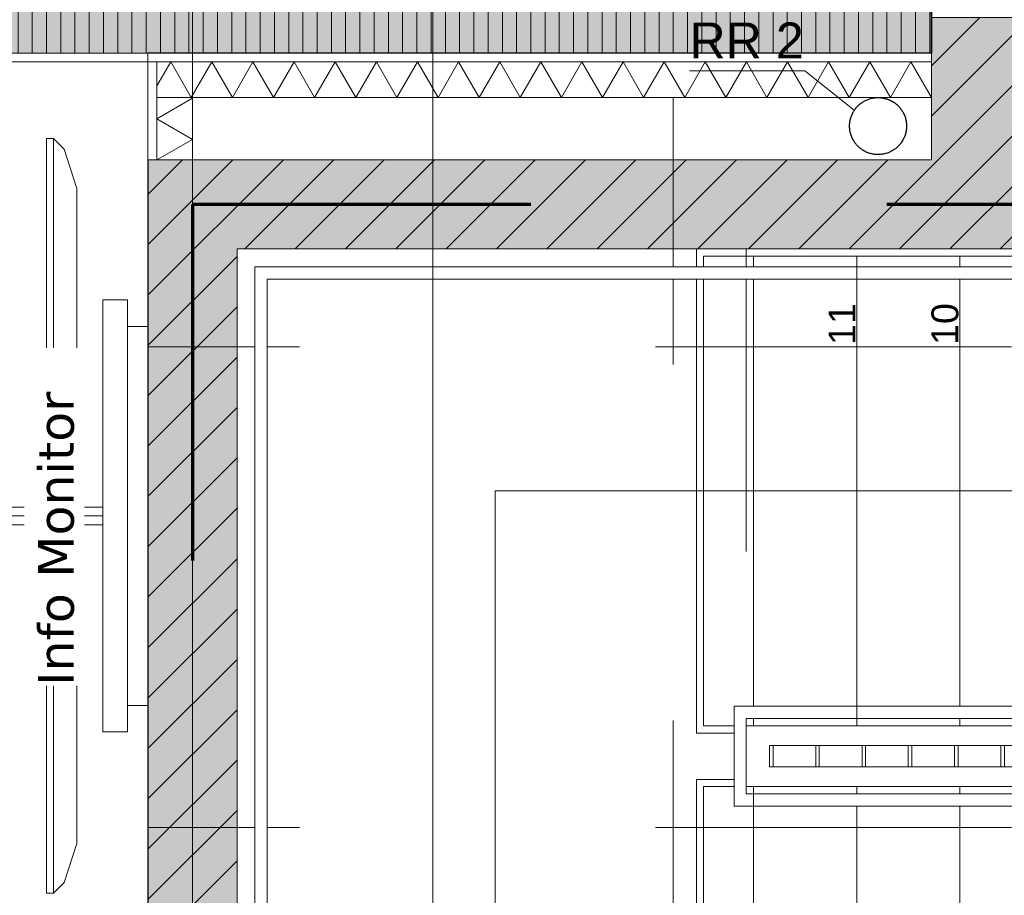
# Model space of a CAD drawing. Header units: metres. Extents: x -49 to 152, y -127 to 99.
# Tile 43 of 177: x -23.44 to -20.67, y -20.44 to -17.98. Entities that reach past the tile are written whole.
import ezdxf

# ---------------------------------------------------------------- set-up
doc = ezdxf.new("R2010")
doc.units = ezdxf.units.M
for name, pattern in [('Achsen 01', [5.291531, 3.175, -1.058062, 0.352704, -0.705764]), ('gestrichelt - 01', [2, 1, -1]), ('Raster 01', [2, 1, -1])]:
    doc.linetypes.add(name, pattern=pattern)
for name, color, linetype, lineweight, true_color in [('013_Beton und Stahlbetonarbeiten-000 Sichtbeton-341 tragende In', 5, 'Continuous', 5, 0x0000ff), ('013_Beton und Stahlbetonarbeiten-350 Stahlbeton Treppe Ansicht', 7, 'Continuous', 9, 0xa6a6a6), ('031_Metallbauarbeiten-350 Lamellendecke DS', 7, 'Continuous', 35, 0x666666), ('039_Trockenbauarbeiten-340 Dämmung', 7, 'Continuous', 9, 0xc0c0c0), ('045_Sanitär Betriebseinrichtung-allg.', 9, 'Continuous', 13, 0x808080), ('ACTES-Bewegungsfläche', 7, 'gestrichelt - 01', 9, 0xd9d9d9), ('ACTES-Einrichtung Aufsicht.', 7, 'Continuous', 9, 0xa6a6a6), ('AV1-Achsen', 1, 'Achsen 01', 18, 0xff0000), ('AV1-Raster', 7, 'Raster 01', 9, 0xa6a6a6)]:
    doc.layers.add(name, color=color, linetype=linetype, lineweight=lineweight, true_color=true_color)
for name, color, linetype, lineweight in [('013_Beton und Stahlbetonarbeiten-340 Innenwände', 7, 'Continuous', 18), ('031_Metallbauarbeiten-340 Treppen Geländer', 7, 'Continuous', 9), ('039_Trockenbauarbeiten-340 Gipskarton', 7, 'Continuous', 9), ('_1.35m (3D)', 7, 'Continuous', 9), ('_GRU (2D)', 7, 'Continuous', 9), ('_OG 3 (2D)', 7, 'Continuous', 9), ('_OG 3 - DS (2D)', 7, 'Continuous', 9), ('AV1-Brandschutzkonzept-Brandschutzkonzept', 7, 'Continuous', 5), ('AV1-Schnitt Achsen', 7, 'Achsen 01', 18), ('Keine', 7, 'Continuous', 9)]:
    doc.layers.add(name, color=color, linetype=linetype, lineweight=lineweight)
doc.styles.add('Arial', font='arial.ttf')
doc.styles.add('Verdana', font='verdana.ttf')

# ---------------------------------------------------------------- blocks, each defined once
blk = doc.blocks.new('Group-4')
at = {"layer": 'AV1-Raster'}
for p, q in [((-22.95, -22.95), (-22.95, 1.35)), ((-21.6, -22.95), (-21.6, 1.35)), ((1.35, -18.9), (-40.5, -18.9)), ((1.35, -20.25), (-40.5, -20.25))]:
    blk.add_line(p, q, dxfattribs=at)
blk = doc.blocks.new('1.35m (3D)')
at = {"layer": 'AV1-Raster', "color": 7}
blk.add_blockref('Group-4', (0, 0), dxfattribs=at)
blk = doc.blocks.new('OG 3 - DS (2D)')
at = {"layer": '031_Metallbauarbeiten-350 Lamellendecke DS', "linetype": 'Continuous', "lineweight": 0, "transparency": 33554508}
blk.add_hatch(color=254, dxfattribs=at).paths.add_polyline_path([(-23.075, -21.385), (-23.075, -18.075), (-20.875, -18.075), (-20.875, -16.375), (-30.975, -16.375), (-30.975, -21.385)])
at = {"layer": '031_Metallbauarbeiten-350 Lamellendecke DS', "linetype": 'Continuous', "lineweight": 9, "transparency": 33554508}
h = blk.add_hatch(dxfattribs=at)
h.set_pattern_fill('Lamellendecke', color=252, style=0, pattern_type=2)
h.set_pattern_definition([(90, (0, 0), (0.04, 0), [])])
h.paths.add_polyline_path([(-23.075, -21.385), (-23.075, -18.075), (-20.875, -18.075), (-20.875, -16.375), (-30.975, -16.375), (-30.975, -21.385)])
at = {"layer": '031_Metallbauarbeiten-350 Lamellendecke DS', "flags": 128}
blk.add_lwpolyline([(-23.075, -21.385), (-23.075, -18.075), (-20.875, -18.075), (-20.875, -16.375), (-30.975, -16.375), (-30.975, -21.385)], close=True, dxfattribs=at)
blk = doc.blocks.new('Group-77')
at = {"layer": '013_Beton und Stahlbetonarbeiten-350 Stahlbeton Treppe Ansicht', "linetype": 'Raster 01'}
blk.add_line((-21.395, -21.475), (-21.395, -18.625), dxfattribs=at)
at = {"layer": '013_Beton und Stahlbetonarbeiten-350 Stahlbeton Treppe Ansicht', "linetype": 'Continuous'}
for p, q in [((-19.635, -18.645), (-21.515, -18.645)), ((-21.085, -18.645), (-21.085, -19.965)), ((-20.795, -18.645), (-20.795, -19.965)), ((-21.085, -20.135), (-21.085, -21.455)), ((-20.795, -20.135), (-20.795, -21.455))]:
    blk.add_line(p, q, dxfattribs=at)
at = {"layer": '013_Beton und Stahlbetonarbeiten-350 Stahlbeton Treppe Ansicht', "color": 252, "linetype": 'Continuous', "true_color": 0x888888}
for p, q in [((-21.515, -19.965), (-21.515, -18.645)), ((-21.375, -19.965), (-21.375, -18.645)), ((-21.515, -19.965), (-19.055, -19.965)), ((-21.515, -20.135), (-17.755, -20.135)), ((-21.515, -21.455), (-21.515, -20.135)), ((-21.375, -21.455), (-21.375, -20.135))]:
    blk.add_line(p, q, dxfattribs=at)
at = {"layer": '013_Beton und Stahlbetonarbeiten-350 Stahlbeton Treppe Ansicht', "linetype": 'Continuous', "flags": 128}
blk.add_lwpolyline([(-21.535, -18.625), (-21.535, -19.985), (-21.395, -19.985), (-21.395, -20.115), (-21.535, -20.115), (-21.535, -21.475)], dxfattribs=at)
at = {"layer": '013_Beton und Stahlbetonarbeiten-350 Stahlbeton Treppe Ansicht', "color": 8, "linetype": 'Continuous', "lineweight": 18, "transparency": 33554687, "flags": 128}
blk.add_lwpolyline([(-18.185, -20.795), (-22.1, -20.795), (-22.1, -19.305), (-18.185, -19.305)], dxfattribs=at)
at = {"layer": '013_Beton und Stahlbetonarbeiten-350 Stahlbeton Treppe Ansicht', "char_height": 0.07565, "attachment_point": 7, "rotation": 90, "line_spacing_factor": 0.971931, "style": 'Arial'}
for s, insert in [('11', (-21.0885, -18.8948, -3.29)), ('10', (-20.7985, -18.8948, -3.29))]:
    blk.add_mtext(s, dxfattribs=dict(at, insert=insert))
blk = doc.blocks.new('Group-78')
at = {"color": 255, "linetype": 'Continuous', "lineweight": 9, "transparency": 33554687}
for points in [[(-21.085, -19.9094), (-17.895, -19.9094), (-17.895, -19.9444), (-21.085, -19.9444)], [(-21.375, -20.1556), (-18.185, -20.1556), (-18.185, -20.1906), (-21.375, -20.1906)]]:
    blk.add_wipeout(points, dxfattribs=at).dxf.layer = '031_Metallbauarbeiten-340 Treppen Geländer'
at = {"layer": '031_Metallbauarbeiten-340 Treppen Geländer', "color": 253, "linetype": 'Continuous', "lineweight": 9, "flags": 128}
for points in [[(-21.085, -19.9094), (-17.895, -19.9094), (-17.895, -19.9444), (-21.085, -19.9444)], [(-21.375, -20.1556), (-18.185, -20.1556), (-18.185, -20.1906), (-21.375, -20.1906)]]:
    blk.add_lwpolyline(points, close=True, dxfattribs=at)
at = {"color": 255, "linetype": 'Continuous', "lineweight": 9, "transparency": 33554687}
blk.add_wipeout([(-21.4287, -19.9094), (-21.085, -19.9094), (-21.085, -19.9444), (-21.395, -19.9444), (-21.395, -20.1556), (-21.375, -20.1556), (-21.375, -20.1906), (-21.4287, -20.1906)], dxfattribs=at).dxf.layer = '031_Metallbauarbeiten-340 Treppen Geländer'
at = {"layer": '031_Metallbauarbeiten-340 Treppen Geländer', "color": 253, "linetype": 'Continuous', "lineweight": 9, "flags": 128}
blk.add_lwpolyline([(-21.4287, -19.9094), (-21.085, -19.9094), (-21.085, -19.9444), (-21.395, -19.9444), (-21.395, -20.1556), (-21.375, -20.1556), (-21.375, -20.1906), (-21.4287, -20.1906)], close=True, dxfattribs=at)
blk = doc.blocks.new('Group-79')
at = {"color": 255, "linetype": 'Continuous', "lineweight": 9}
blk.add_wipeout([(-21.085, -18.675), (-17.895, -18.675), (-17.895, -18.71), (-21.085, -18.71)], dxfattribs=at).dxf.layer = '031_Metallbauarbeiten-340 Treppen Geländer'
at = {"layer": '031_Metallbauarbeiten-340 Treppen Geländer', "color": 253, "linetype": 'Continuous', "lineweight": 9, "flags": 128}
blk.add_lwpolyline([(-21.085, -18.675), (-17.895, -18.675), (-17.895, -18.71), (-21.085, -18.71)], close=True, dxfattribs=at)
at = {"color": 255, "linetype": 'Continuous', "lineweight": 9}
blk.add_wipeout([(-22.74, -21.39), (-21.375, -21.39), (-21.375, -21.425), (-22.775, -21.425), (-22.775, -18.675), (-21.085, -18.675), (-21.085, -18.71), (-22.74, -18.71)], dxfattribs=at).dxf.layer = '031_Metallbauarbeiten-340 Treppen Geländer'
at = {"layer": '031_Metallbauarbeiten-340 Treppen Geländer', "color": 253, "linetype": 'Continuous', "lineweight": 9, "flags": 128}
blk.add_lwpolyline([(-22.74, -21.39), (-21.375, -21.39), (-21.375, -21.425), (-22.775, -21.425), (-22.775, -18.675), (-21.085, -18.675), (-21.085, -18.71), (-22.74, -18.71)], close=True, dxfattribs=at)
blk = doc.blocks.new('Group-87')
at = {"color": 255, "linetype": 'Continuous', "lineweight": 5}
blk.add_wipeout([(-18.1, 21.05), (-18.1, 21.225), (-18.2, 21.225), (-18.2, 21.05)], dxfattribs=at).dxf.layer = '039_Trockenbauarbeiten-340 Dämmung'
blk = doc.blocks.new('Group-88')
at = {"layer": '039_Trockenbauarbeiten-340 Dämmung', "transparency": 33554687, "flags": 128}
blk.add_lwpolyline([(-18.2, 21.05), (-18.1, 21.1077), (-18.2, 21.1655), (-18.1, 21.2232), (-18.1031, 21.225)], dxfattribs=at)
blk = doc.blocks.new('Group-89')
at = {"layer": '039_Trockenbauarbeiten-340 Dämmung'}
blk.add_blockref('Group-87', (0, 0), dxfattribs=at)
at = {"layer": '039_Trockenbauarbeiten-340 Dämmung', "transparency": 33554687}
blk.add_blockref('Group-88', (0, 0), dxfattribs=at)
blk = doc.blocks.new('Parametric Object-3')
at = {"layer": '039_Trockenbauarbeiten-340 Dämmung', "color": 7, "transparency": 33554687}
blk.add_blockref('Group-89', (0, 0), dxfattribs=at)
at = {"layer": '039_Trockenbauarbeiten-340 Dämmung', "color": 0, "flags": 1}
for tag in ['IFC_UUID', 'instanceID', 'prm0_name', 'prm0_type', 'prm0_value', 'prm1_name', 'prm1_type', 'prm1_value', 'prm2_name', 'prm2_type', 'prm2_value', 'prm3_name', 'prm3_type', 'prm3_value', 'prm4_name', 'prm4_type', 'prm4_value', 'prm5_name', 'prm5_type', 'prm5_value', 'prm6_name', 'prm6_type', 'prm6_value']:
    blk.add_attdef(tag, (-23.05, -18.375), '', height=0.00018, dxfattribs=at)
blk = doc.blocks.new('Group-90')
at = {"color": 255, "linetype": 'Continuous', "lineweight": 5}
blk.add_wipeout([(-18.1, 19.025), (-18.1, 21.2), (-18.2, 21.2), (-18.2, 19.025)], dxfattribs=at).dxf.layer = '039_Trockenbauarbeiten-340 Dämmung'
blk = doc.blocks.new('Group-91')
at = {"layer": '039_Trockenbauarbeiten-340 Dämmung', "transparency": 33554687, "flags": 128}
blk.add_lwpolyline([(-18.2, 19.025), (-18.1, 19.0827), (-18.2, 19.1405), (-18.1, 19.1982), (-18.2, 19.2559), (-18.1, 19.3137), (-18.2, 19.3714), (-18.1, 19.4291), (-18.2, 19.4869), (-18.1, 19.5446), (-18.2, 19.6024), (-18.1, 19.6601), (-18.2, 19.7178), (-18.1, 19.7756), (-18.2, 19.8333), (-18.1, 19.891), (-18.2, 19.9488), (-18.1, 20.0065), (-18.2, 20.0642), (-18.1, 20.122), (-18.2, 20.1797), (-18.1, 20.2374), (-18.2, 20.2952), (-18.1, 20.3529), (-18.2, 20.4106), (-18.1, 20.4684), (-18.2, 20.5261), (-18.1, 20.5838), (-18.2, 20.6416), (-18.1, 20.6993), (-18.2, 20.7571), (-18.1, 20.8148), (-18.2, 20.8725), (-18.1, 20.9303), (-18.2, 20.988), (-18.1, 21.0457), (-18.2, 21.1035), (-18.1, 21.1612), (-18.1672, 21.2)], dxfattribs=at)
blk = doc.blocks.new('Group-92')
at = {"layer": '039_Trockenbauarbeiten-340 Dämmung'}
blk.add_blockref('Group-90', (0, 0), dxfattribs=at)
at = {"layer": '039_Trockenbauarbeiten-340 Dämmung', "transparency": 33554687}
blk.add_blockref('Group-91', (0, 0), dxfattribs=at)
blk = doc.blocks.new('Parametric Object-4')
at = {"layer": '039_Trockenbauarbeiten-340 Dämmung', "color": 7, "transparency": 33554687}
blk.add_blockref('Group-92', (0, 0), dxfattribs=at)
at = {"layer": '039_Trockenbauarbeiten-340 Dämmung', "color": 0, "flags": 1}
for tag in ['IFC_UUID', 'instanceID', 'prm0_name', 'prm0_type', 'prm0_value', 'prm1_name', 'prm1_type', 'prm1_value', 'prm2_name', 'prm2_type', 'prm2_value', 'prm3_name', 'prm3_type', 'prm3_value', 'prm4_name', 'prm4_type', 'prm4_value', 'prm5_name', 'prm5_type', 'prm5_value', 'prm6_name', 'prm6_type', 'prm6_value']:
    blk.add_attdef(tag, (-23.05, -18.2), '', height=0.00018, dxfattribs=at)
blk = doc.blocks.new('Group-164')
at = {"color": 255, "transparency": 33554559}
blk.add_wipeout([(-24.5104, -18.725), (-24.5098, -18.6964), (-24.5081, -18.6688), (-24.5054, -18.6423), (-24.5015, -18.6167), (-24.4965, -18.5923), (-24.4905, -18.5688), (-24.4833, -18.5464), (-24.475, -18.525)], dxfattribs=at).dxf.layer = 'ACTES-Einrichtung Aufsicht.'
at = {"layer": 'ACTES-Einrichtung Aufsicht.', "color": 253}
blk.add_open_spline([(-24.5104, -18.725), (-24.5104, -18.6085), (-24.475, -18.525)], degree=2, dxfattribs=at)
at = {"color": 255, "transparency": 33554559}
blk.add_wipeout([(-24.5104, -18.725), (-24.5098, -18.7536), (-24.5081, -18.7812), (-24.5054, -18.8077), (-24.5015, -18.8333), (-24.4965, -18.8577), (-24.4905, -18.8812), (-24.4833, -18.9036), (-24.475, -18.925)], dxfattribs=at).dxf.layer = 'ACTES-Einrichtung Aufsicht.'
at = {"layer": 'ACTES-Einrichtung Aufsicht.', "color": 253}
blk.add_open_spline([(-24.5104, -18.725), (-24.5104, -18.8415), (-24.475, -18.925)], degree=2, dxfattribs=at)
at = {"color": 255, "transparency": 33554559}
blk.add_wipeout([(-24.5074, -18.965), (-24.1145, -18.965), (-24.1099, -18.9646), (-24.1055, -18.9633), (-24.1013, -18.9612), (-24.0976, -18.9584), (-24.0945, -18.955), (-24.0921, -18.9511), (-24.0905, -18.9467), (-24.0896, -18.9422), (-24.075, -18.775), (-24.075, -18.675), (-24.0896, -18.5078), (-24.0905, -18.5033), (-24.0921, -18.4989), (-24.0945, -18.495), (-24.0976, -18.4916), (-24.1013, -18.4888), (-24.1055, -18.4867), (-24.1099, -18.4854), (-24.1145, -18.485), (-24.5074, -18.485), (-24.5112, -18.4853), (-24.5149, -18.4862), (-24.5185, -18.4876), (-24.5218, -18.4896), (-24.5247, -18.492), (-24.5273, -18.4949), (-24.5294, -18.4981), (-24.5309, -18.5016), (-24.5735, -18.6209), (-24.5739, -18.6219), (-24.5742, -18.623), (-24.5744, -18.624), (-24.5746, -18.6251), (-24.5748, -18.6261), (-24.5749, -18.6272), (-24.575, -18.6283), (-24.575, -18.6293), (-24.575, -18.8207), (-24.575, -18.8217), (-24.5749, -18.8228), (-24.5748, -18.8239), (-24.5746, -18.8249), (-24.5744, -18.826), (-24.5742, -18.827), (-24.5739, -18.8281), (-24.5735, -18.8291), (-24.5309, -18.9484), (-24.5294, -18.9519), (-24.5273, -18.9551), (-24.5247, -18.958), (-24.5218, -18.9604), (-24.5185, -18.9624), (-24.5149, -18.9638), (-24.5112, -18.9647)], dxfattribs=at).dxf.layer = 'ACTES-Einrichtung Aufsicht.'
at = {"layer": 'ACTES-Einrichtung Aufsicht.', "color": 253, "flags": 128}
blk.add_lwpolyline([(-24.5074, -18.965), (-24.1145, -18.965, 0.388879), (-24.0896, -18.9422), (-24.075, -18.775), (-24.075, -18.675), (-24.0896, -18.5078, 0.388879), (-24.1145, -18.485), (-24.5074, -18.485, 0.31696), (-24.5309, -18.5016), (-24.5735, -18.6209, 0.085967), (-24.575, -18.6293), (-24.575, -18.8207, 0.085967), (-24.5735, -18.8291), (-24.5309, -18.9484, 0.31696), (-24.5074, -18.965)], format="xyb", close=True, dxfattribs=at)
at = {"color": 255, "transparency": 33554559}
for points in [[(-24.425, -18.485), (-24.2, -18.485), (-24.2, -18.43), (-24.2005, -18.4251), (-24.2019, -18.4204), (-24.2042, -18.4161), (-24.2073, -18.4123), (-24.2111, -18.4092), (-24.2154, -18.4069), (-24.2201, -18.4055), (-24.225, -18.405), (-24.4, -18.405), (-24.4049, -18.4055), (-24.4096, -18.4069), (-24.4139, -18.4092), (-24.4177, -18.4123), (-24.4208, -18.4161), (-24.4231, -18.4204), (-24.4245, -18.4251), (-24.425, -18.43)], [(-24.2, -18.965), (-24.425, -18.965), (-24.425, -19.02), (-24.4249, -19.0225), (-24.4245, -19.0249), (-24.4239, -19.0273), (-24.4231, -19.0296), (-24.422, -19.0318), (-24.4208, -19.0339), (-24.4193, -19.0359), (-24.4159, -19.0393), (-24.4139, -19.0408), (-24.4118, -19.042), (-24.4096, -19.0431), (-24.4073, -19.0439), (-24.4049, -19.0445), (-24.4025, -19.0449), (-24.4, -19.045), (-24.225, -19.045), (-24.2201, -19.0445), (-24.2154, -19.0431), (-24.2111, -19.0408), (-24.2073, -19.0377), (-24.2042, -19.0339), (-24.2019, -19.0296), (-24.2005, -19.0249), (-24.2, -19.02)]]:
    blk.add_wipeout(points, dxfattribs=at).dxf.layer = 'ACTES-Einrichtung Aufsicht.'
at = {"layer": 'ACTES-Einrichtung Aufsicht.', "color": 253, "flags": 128}
for points in [[(-24.425, -18.485), (-24.2, -18.485), (-24.2, -18.43, 0.414214), (-24.225, -18.405), (-24.4, -18.405, 0.414214), (-24.425, -18.43)], [(-24.2, -18.965), (-24.425, -18.965), (-24.425, -19.02, 0.414214), (-24.4, -19.045), (-24.225, -19.045, 0.414214), (-24.2, -19.02)]]:
    blk.add_lwpolyline(points, format="xyb", close=True, dxfattribs=at)
blk = doc.blocks.new("Bildschrim 34''")
at = {"color": 255, "transparency": 33554559}
blk.add_wipeout([(-0.085, 0.41), (-0.065, 0.41), (-0.065, -0.41), (-0.085, -0.41)], dxfattribs=at).dxf.layer = 'ACTES-Einrichtung Aufsicht.'
at = {"layer": 'ACTES-Einrichtung Aufsicht.', "flags": 128}
blk.add_lwpolyline([(-0.085, 0.41), (-0.065, 0.41), (-0.065, -0.41), (-0.085, -0.41)], close=True, dxfattribs=at)
at = {"color": 255, "transparency": 33554559}
blk.add_wipeout([(0, 0.27), (0, -0.27), (-0.035, -0.38), (-0.065, -0.41), (-0.065, 0.41), (-0.035, 0.38)], dxfattribs=at).dxf.layer = 'ACTES-Einrichtung Aufsicht.'
at = {"layer": 'ACTES-Einrichtung Aufsicht.', "flags": 128}
blk.add_lwpolyline([(0, 0.27), (0, -0.27), (-0.035, -0.38), (-0.065, -0.41), (-0.065, 0.41), (-0.035, 0.38)], close=True, dxfattribs=at)
blk = doc.blocks.new('Group-165')
at = {"layer": 'ACTES-Einrichtung Aufsicht.', "color": 253}
blk.add_blockref('Group-164', (0, 0), dxfattribs=at)
at = {"layer": 'ACTES-Bewegungsfläche', "flags": 128}
blk.add_lwpolyline([(-23.275, -19.375), (-23.275, -18.075), (-25.245, -18.075), (-25.245, -19.375)], close=True, dxfattribs=at)
at = {"layer": 'ACTES-Bewegungsfläche'}
blk.add_arc((-24.245, -18.075), 0.65, 180, 270, dxfattribs=at)
at = {"color": 255, "transparency": 33554559}
blk.add_wipeout([(-23.075, -18.075), (-23.075, -19.375), (-23.975, -19.375), (-23.975, -18.075)], dxfattribs=at).dxf.layer = 'ACTES-Einrichtung Aufsicht.'
at = {"layer": 'ACTES-Einrichtung Aufsicht.', "color": 253, "flags": 128}
blk.add_lwpolyline([(-23.075, -18.075), (-23.075, -19.375), (-23.975, -19.375), (-23.975, -18.075)], close=True, dxfattribs=at)
at = {"layer": 'ACTES-Einrichtung Aufsicht.', "color": 253, "transparency": 33554559}
blk.add_blockref("Bildschrim 34''", (-23.275, -18.725), dxfattribs=at)
at = {"color": 255, "transparency": 33554559}
for points in [[(-23.075, -18.075), (-23.075, -18.1), (-24.245, -18.1), (-24.245, -18.075)], [(-23.595, -18.475), (-23.595, -18.975), (-23.775, -18.975), (-23.775, -18.475)], [(-23.075, -19.35), (-23.075, -19.375), (-24.245, -19.375), (-24.245, -19.35)]]:
    blk.add_wipeout(points, dxfattribs=at).dxf.layer = 'ACTES-Einrichtung Aufsicht.'
at = {"layer": 'ACTES-Bewegungsfläche'}
blk.add_arc((-24.245, -19.375), 0.65, 90, 180, dxfattribs=at)
at = {"layer": 'ACTES-Einrichtung Aufsicht.', "color": 253, "flags": 128}
for points in [[(-23.075, -18.075), (-23.075, -18.1), (-24.245, -18.1), (-24.245, -18.075)], [(-23.595, -18.475), (-23.595, -18.975), (-23.775, -18.975), (-23.775, -18.475)], [(-23.075, -19.35), (-23.075, -19.375), (-24.245, -19.375), (-24.245, -19.35)]]:
    blk.add_lwpolyline(points, close=True, dxfattribs=at)
at = {"color": 255, "transparency": 33554559}
for points in [[(-24.245, -18.1), (-24.895, -18.1), (-24.895, -18.075), (-24.245, -18.075)], [(-24.895, -19.375), (-24.895, -19.35), (-24.245, -19.35), (-24.245, -19.375)]]:
    blk.add_wipeout(points, dxfattribs=at).dxf.layer = 'ACTES-Einrichtung Aufsicht.'
at = {"layer": 'ACTES-Einrichtung Aufsicht.', "color": 253, "flags": 128}
for points in [[(-24.245, -18.1), (-24.895, -18.1), (-24.895, -18.075), (-24.245, -18.075)], [(-24.895, -19.375), (-24.895, -19.35), (-24.245, -19.35), (-24.245, -19.375)]]:
    blk.add_lwpolyline(points, close=True, dxfattribs=at)
blk = doc.blocks.new('Group-166')
at = {"color": 255, "transparency": 33554559}
blk.add_wipeout([(-24.5104, -20.025), (-24.5098, -20.0536), (-24.5081, -20.0812), (-24.5054, -20.1077), (-24.5015, -20.1333), (-24.4965, -20.1577), (-24.4905, -20.1812), (-24.4833, -20.2036), (-24.475, -20.225)], dxfattribs=at).dxf.layer = 'ACTES-Einrichtung Aufsicht.'
at = {"layer": 'ACTES-Einrichtung Aufsicht.', "color": 253}
blk.add_open_spline([(-24.5104, -20.025), (-24.5104, -20.1415), (-24.475, -20.225)], degree=2, dxfattribs=at)
at = {"color": 255, "transparency": 33554559}
blk.add_wipeout([(-24.5104, -20.025), (-24.5098, -19.9964), (-24.5081, -19.9688), (-24.5054, -19.9423), (-24.5015, -19.9167), (-24.4965, -19.8923), (-24.4905, -19.8688), (-24.4833, -19.8464), (-24.475, -19.825)], dxfattribs=at).dxf.layer = 'ACTES-Einrichtung Aufsicht.'
at = {"layer": 'ACTES-Einrichtung Aufsicht.', "color": 253}
blk.add_open_spline([(-24.5104, -20.025), (-24.5104, -19.9085), (-24.475, -19.825)], degree=2, dxfattribs=at)
at = {"color": 255, "transparency": 33554559}
blk.add_wipeout([(-24.5074, -19.785), (-24.1145, -19.785), (-24.1099, -19.7854), (-24.1055, -19.7867), (-24.1013, -19.7888), (-24.0976, -19.7916), (-24.0945, -19.795), (-24.0921, -19.7989), (-24.0905, -19.8033), (-24.0896, -19.8078), (-24.075, -19.975), (-24.075, -20.075), (-24.0896, -20.2422), (-24.0905, -20.2467), (-24.0921, -20.2511), (-24.0945, -20.255), (-24.0976, -20.2584), (-24.1013, -20.2612), (-24.1055, -20.2633), (-24.1099, -20.2646), (-24.1145, -20.265), (-24.5074, -20.265), (-24.5112, -20.2647), (-24.5149, -20.2638), (-24.5185, -20.2624), (-24.5218, -20.2604), (-24.5247, -20.258), (-24.5273, -20.2551), (-24.5294, -20.2519), (-24.5309, -20.2484), (-24.5735, -20.1291), (-24.5739, -20.1281), (-24.5742, -20.127), (-24.5744, -20.126), (-24.5746, -20.1249), (-24.5748, -20.1239), (-24.5749, -20.1228), (-24.575, -20.1217), (-24.575, -20.1207), (-24.575, -19.9293), (-24.575, -19.9283), (-24.5749, -19.9272), (-24.5748, -19.9261), (-24.5746, -19.9251), (-24.5744, -19.924), (-24.5742, -19.923), (-24.5739, -19.9219), (-24.5735, -19.9209), (-24.5309, -19.8016), (-24.5294, -19.7981), (-24.5273, -19.7949), (-24.5247, -19.792), (-24.5218, -19.7896), (-24.5185, -19.7876), (-24.5149, -19.7862), (-24.5112, -19.7853)], dxfattribs=at).dxf.layer = 'ACTES-Einrichtung Aufsicht.'
at = {"layer": 'ACTES-Einrichtung Aufsicht.', "color": 253, "flags": 128}
blk.add_lwpolyline([(-24.5074, -19.785), (-24.1145, -19.785, -0.388879), (-24.0896, -19.8078), (-24.075, -19.975), (-24.075, -20.075), (-24.0896, -20.2422, -0.388879), (-24.1145, -20.265), (-24.5074, -20.265, -0.31696), (-24.5309, -20.2484), (-24.5735, -20.1291, -0.085967), (-24.575, -20.1207), (-24.575, -19.9293, -0.085967), (-24.5735, -19.9209), (-24.5309, -19.8016, -0.31696), (-24.5074, -19.785)], format="xyb", close=True, dxfattribs=at)
at = {"color": 255, "transparency": 33554559}
for points in [[(-24.2, -19.785), (-24.425, -19.785), (-24.425, -19.73), (-24.4249, -19.7275), (-24.4245, -19.7251), (-24.4239, -19.7227), (-24.4231, -19.7204), (-24.422, -19.7182), (-24.4208, -19.7161), (-24.4193, -19.7141), (-24.4159, -19.7107), (-24.4139, -19.7092), (-24.4118, -19.708), (-24.4096, -19.7069), (-24.4073, -19.7061), (-24.4049, -19.7055), (-24.4025, -19.7051), (-24.4, -19.705), (-24.225, -19.705), (-24.2201, -19.7055), (-24.2154, -19.7069), (-24.2111, -19.7092), (-24.2073, -19.7123), (-24.2042, -19.7161), (-24.2019, -19.7204), (-24.2005, -19.7251), (-24.2, -19.73)], [(-24.425, -20.265), (-24.2, -20.265), (-24.2, -20.32), (-24.2005, -20.3249), (-24.2019, -20.3296), (-24.2042, -20.3339), (-24.2073, -20.3377), (-24.2111, -20.3408), (-24.2154, -20.3431), (-24.2201, -20.3445), (-24.225, -20.345), (-24.4, -20.345), (-24.4049, -20.3445), (-24.4096, -20.3431), (-24.4139, -20.3408), (-24.4177, -20.3377), (-24.4208, -20.3339), (-24.4231, -20.3296), (-24.4245, -20.3249), (-24.425, -20.32)]]:
    blk.add_wipeout(points, dxfattribs=at).dxf.layer = 'ACTES-Einrichtung Aufsicht.'
at = {"layer": 'ACTES-Einrichtung Aufsicht.', "color": 253, "flags": 128}
for points in [[(-24.2, -19.785), (-24.425, -19.785), (-24.425, -19.73, -0.414214), (-24.4, -19.705), (-24.225, -19.705, -0.414214), (-24.2, -19.73)], [(-24.425, -20.265), (-24.2, -20.265), (-24.2, -20.32, -0.414214), (-24.225, -20.345), (-24.4, -20.345, -0.414214), (-24.425, -20.32)]]:
    blk.add_lwpolyline(points, format="xyb", close=True, dxfattribs=at)
blk = doc.blocks.new('Group-167')
at = {"layer": 'ACTES-Einrichtung Aufsicht.', "color": 253}
blk.add_blockref('Group-166', (0, 0), dxfattribs=at)
at = {"layer": 'ACTES-Bewegungsfläche', "flags": 128}
blk.add_lwpolyline([(-23.275, -19.375), (-23.275, -20.675), (-25.245, -20.675), (-25.245, -19.375)], close=True, dxfattribs=at)
at = {"layer": 'ACTES-Bewegungsfläche'}
blk.add_arc((-24.245, -20.675), 0.65, 90, 180, dxfattribs=at)
at = {"color": 255, "transparency": 33554559}
blk.add_wipeout([(-23.075, -20.675), (-23.975, -20.675), (-23.975, -19.375), (-23.075, -19.375)], dxfattribs=at).dxf.layer = 'ACTES-Einrichtung Aufsicht.'
at = {"layer": 'ACTES-Einrichtung Aufsicht.', "color": 253, "flags": 128}
blk.add_lwpolyline([(-23.075, -20.675), (-23.975, -20.675), (-23.975, -19.375), (-23.075, -19.375)], close=True, dxfattribs=at)
at = {"layer": 'ACTES-Einrichtung Aufsicht.', "color": 253, "transparency": 33554559, "xscale": -1, "rotation": 180}
blk.add_blockref("Bildschrim 34''", (-23.275, -20.025), dxfattribs=at)
at = {"color": 255, "transparency": 33554559}
for points in [[(-23.075, -19.4), (-24.245, -19.4), (-24.245, -19.375), (-23.075, -19.375)], [(-23.595, -20.275), (-23.775, -20.275), (-23.775, -19.775), (-23.595, -19.775)], [(-23.075, -20.675), (-24.245, -20.675), (-24.245, -20.65), (-23.075, -20.65)]]:
    blk.add_wipeout(points, dxfattribs=at).dxf.layer = 'ACTES-Einrichtung Aufsicht.'
at = {"layer": 'ACTES-Bewegungsfläche'}
blk.add_arc((-24.245, -19.375), 0.65, 180, 270, dxfattribs=at)
at = {"layer": 'ACTES-Einrichtung Aufsicht.', "color": 253, "flags": 128}
for points in [[(-23.075, -19.4), (-24.245, -19.4), (-24.245, -19.375), (-23.075, -19.375)], [(-23.595, -20.275), (-23.775, -20.275), (-23.775, -19.775), (-23.595, -19.775)], [(-23.075, -20.675), (-24.245, -20.675), (-24.245, -20.65), (-23.075, -20.65)]]:
    blk.add_lwpolyline(points, close=True, dxfattribs=at)
at = {"color": 255, "transparency": 33554559}
for points in [[(-24.245, -19.4), (-24.895, -19.4), (-24.895, -19.375), (-24.245, -19.375)], [(-24.245, -20.675), (-24.895, -20.675), (-24.895, -20.65), (-24.245, -20.65)]]:
    blk.add_wipeout(points, dxfattribs=at).dxf.layer = 'ACTES-Einrichtung Aufsicht.'
at = {"layer": 'ACTES-Einrichtung Aufsicht.', "color": 253, "flags": 128}
for points in [[(-24.245, -19.4), (-24.895, -19.4), (-24.895, -19.375), (-24.245, -19.375)], [(-24.245, -20.675), (-24.895, -20.675), (-24.895, -20.65), (-24.245, -20.65)]]:
    blk.add_lwpolyline(points, close=True, dxfattribs=at)
blk = doc.blocks.new('Group-169')
at = {"color": 255, "transparency": 33554559}
for points in [[(-23.075, -18.8426), (-23.1326, -18.8426), (-23.1326, -19.9074), (-23.075, -19.9074)], [(-23.2534, -19.8522), (-23.2534, -18.903), (-23.4219, -18.903), (-23.4219, -19.8522)]]:
    blk.add_wipeout(points, dxfattribs=at).dxf.layer = 'ACTES-Einrichtung Aufsicht.'
at = {"layer": 'ACTES-Einrichtung Aufsicht.', "flags": 128}
blk.add_lwpolyline([(-23.075, -18.8426), (-23.1326, -18.8426), (-23.1326, -19.9074), (-23.075, -19.9074)], close=True, dxfattribs=at)
at = {"layer": 'ACTES-Einrichtung Aufsicht.', "insert": (-23.3835, -19.8522), "char_height": 0.10018, "attachment_point": 1, "rotation": 90, "line_spacing_factor": 1.002214, "style": 'Verdana'}
blk.add_mtext('Info Monitor  ', dxfattribs=at)
at = {"color": 255, "transparency": 33554559}
blk.add_wipeout([(-23.1326, -18.7682), (-23.202, -18.7682), (-23.202, -19.9817), (-23.1326, -19.9817)], dxfattribs=at).dxf.layer = 'ACTES-Einrichtung Aufsicht.'
at = {"layer": 'ACTES-Einrichtung Aufsicht.', "flags": 128}
blk.add_lwpolyline([(-23.1326, -18.7682), (-23.202, -18.7682), (-23.202, -19.9817), (-23.1326, -19.9817)], close=True, dxfattribs=at)
at = {"color": 255, "transparency": 33554687}
blk.add_wipeout([(-23.1326, -18.8426), (-23.1326, -19.9074), (-23.075, -19.9074), (-23.075, -18.8426)], dxfattribs=at).dxf.layer = 'ACTES-Einrichtung Aufsicht.'
at = {"layer": 'ACTES-Einrichtung Aufsicht.', "transparency": 33554559, "flags": 128}
blk.add_lwpolyline([(-23.1326, -18.8426), (-23.1326, -19.9074), (-23.075, -19.9074), (-23.075, -18.8426)], close=True, dxfattribs=at)
at = {"color": 255, "transparency": 33554687}
blk.add_wipeout([(-23.202, -18.7682), (-23.202, -19.9817), (-23.1326, -19.9817), (-23.1326, -18.7682)], dxfattribs=at).dxf.layer = 'ACTES-Einrichtung Aufsicht.'
at = {"layer": 'ACTES-Einrichtung Aufsicht.', "transparency": 33554559, "flags": 128}
blk.add_lwpolyline([(-23.202, -18.7682), (-23.202, -19.9817), (-23.1326, -19.9817), (-23.1326, -18.7682)], close=True, dxfattribs=at)
blk = doc.blocks.new('Group-594')
at = {"layer": '045_Sanitär Betriebseinrichtung-allg.', "color": 165, "lineweight": 25, "transparency": 33554687}
blk.add_open_spline([(-20.985, -18.2107), (-21.0036, -18.2), (-21.0465, -18.2), (-21.0836, -18.2214), (-21.105, -18.2586), (-21.105, -18.3014), (-21.0836, -18.3386), (-21.0465, -18.36), (-21.0036, -18.36), (-20.9665, -18.3386), (-20.945, -18.3014), (-20.945, -18.2586), (-20.9665, -18.2214), (-20.985, -18.2107)], degree=2, dxfattribs=at)
blk = doc.blocks.new('Group-595')
at = {"layer": '045_Sanitär Betriebseinrichtung-allg.', "color": 165, "lineweight": 13, "transparency": 33554687, "flags": 128}
blk.add_lwpolyline([(-21.0917, -18.2358), (-21.2303, -18.125), (-21.5546, -18.125)], dxfattribs=at)
at = {"layer": '045_Sanitär Betriebseinrichtung-allg.'}
blk.add_blockref('Group-594', (0, 0), dxfattribs=at)
at = {"layer": '045_Sanitär Betriebseinrichtung-allg.', "color": 165, "transparency": 33554687, "insert": (-21.5546, -17.9892), "char_height": 0.10087, "attachment_point": 1, "line_spacing_factor": 0.967016, "style": 'Arial'}
blk.add_mtext('RR 2', dxfattribs=at)
blk = doc.blocks.new('Group-665')
at = {"color": 255, "linetype": 'Continuous', "lineweight": 13, "transparency": 33554687}
blk.add_wipeout([(-21.33, -20.08), (-17.94, -20.08), (-17.94, -20.02), (-21.33, -20.02)], dxfattribs=at).dxf.layer = '031_Metallbauarbeiten-340 Treppen Geländer'
at = {"layer": '031_Metallbauarbeiten-340 Treppen Geländer', "color": 8, "linetype": 'Continuous', "lineweight": 13, "transparency": 33554687, "flags": 128}
blk.add_lwpolyline([(-21.33, -20.08), (-17.94, -20.08), (-17.94, -20.02), (-21.33, -20.02)], close=True, dxfattribs=at)
at = {"color": 255, "linetype": 'Continuous', "lineweight": 13, "transparency": 33554687}
for points in [[(-21.33, -20.08), (-21.32, -20.08), (-21.32, -20.02), (-21.33, -20.02)], [(-21.2, -20.08), (-21.19, -20.08), (-21.19, -20.02), (-21.2, -20.02)], [(-21.07, -20.08), (-21.06, -20.08), (-21.06, -20.02), (-21.07, -20.02)], [(-20.94, -20.08), (-20.93, -20.08), (-20.93, -20.02), (-20.94, -20.02)], [(-20.81, -20.08), (-20.8, -20.08), (-20.8, -20.02), (-20.81, -20.02)], [(-20.68, -20.08), (-20.67, -20.08), (-20.67, -20.02), (-20.68, -20.02)]]:
    blk.add_wipeout(points, dxfattribs=at).translate(0, 0, -3.29).dxf.layer = '031_Metallbauarbeiten-340 Treppen Geländer'
at = {"layer": '031_Metallbauarbeiten-340 Treppen Geländer', "color": 7, "linetype": 'Continuous', "lineweight": 13, "transparency": 33554687, "flags": 128}
for points in [[(-21.33, -20.08), (-21.32, -20.08), (-21.32, -20.02), (-21.33, -20.02)], [(-21.2, -20.08), (-21.19, -20.08), (-21.19, -20.02), (-21.2, -20.02)], [(-21.07, -20.08), (-21.06, -20.08), (-21.06, -20.02), (-21.07, -20.02)], [(-20.94, -20.08), (-20.93, -20.08), (-20.93, -20.02), (-20.94, -20.02)], [(-20.81, -20.08), (-20.8, -20.08), (-20.8, -20.02), (-20.81, -20.02)], [(-20.68, -20.08), (-20.67, -20.08), (-20.67, -20.02), (-20.68, -20.02)]]:
    blk.add_lwpolyline(points, close=True, dxfattribs=at)
blk = doc.blocks.new('Group-666')
at = {"layer": '031_Metallbauarbeiten-340 Treppen Geländer', "color": 7}
blk.add_blockref('Group-665', (0, 0), dxfattribs=at)
blk = doc.blocks.new('OG 3 (2D)')
at = {"layer": 'AV1-Brandschutzkonzept-Brandschutzkonzept', "color": 14, "linetype": 'gestrichelt - 01', "lineweight": 70, "transparency": 33554687}
for p, q in [((-18, -18.5), (-22.95, -18.5)), ((-22.95, -18.5), (-22.95, -21.6))]:
    blk.add_line(p, q, dxfattribs=at)
at = {"layer": '013_Beton und Stahlbetonarbeiten-350 Stahlbeton Treppe Ansicht', "color": 7}
blk.add_blockref('Group-77', (0, 0), dxfattribs=at)
at = {"layer": '039_Trockenbauarbeiten-340 Dämmung'}
blk.add_blockref('Parametric Object-3', (-4.85, -39.425), dxfattribs=at)
at = {"layer": '031_Metallbauarbeiten-340 Treppen Geländer', "color": 7}
blk.add_blockref('Group-78', (0, 0), dxfattribs=at)
at = {"layer": '039_Trockenbauarbeiten-340 Dämmung', "rotation": 90}
blk.add_blockref('Parametric Object-4', (-1.85, 0), dxfattribs=at)
at = {"layer": '039_Trockenbauarbeiten-340 Dämmung', "flags": 128}
for points in [[(-23.075, -18.1), (-20.875, -18.1), (-20.875, -18.2), (-23.075, -18.2)], [(-22.95, -18.2), (-22.95, -18.375), (-23.05, -18.375), (-23.05, -18.2)]]:
    blk.add_lwpolyline(points, close=True, dxfattribs=at)
at = {"layer": '031_Metallbauarbeiten-340 Treppen Geländer', "color": 7}
blk.add_blockref('Group-79', (0, 0), dxfattribs=at)
at = {"layer": '013_Beton und Stahlbetonarbeiten-000 Sichtbeton-341 tragende In', "linetype": 'Continuous', "lineweight": 0}
blk.add_hatch(color=30, dxfattribs=at).paths.add_polyline_path([(-22.825, -18.625), (-17.875, -18.625), (-17.875, -16.325), (-17.925, -16.325), (-17.925, -18.575), (-22.875, -18.575), (-22.875, -21.525), (-22.825, -21.475)])
at = {"layer": 'ACTES-Einrichtung Aufsicht.', "color": 7}
blk.add_blockref('Group-165', (0, 0), dxfattribs=at)
blk.add_blockref('Group-167', (0, 0), dxfattribs=at)
at = {"layer": 'Keine', "color": 7}
blk.add_blockref('Group-169', (0, 0), dxfattribs=at)
at = {"layer": '013_Beton und Stahlbetonarbeiten-340 Innenwände', "linetype": 'Continuous', "lineweight": 0, "true_color": 0xc0c0c0}
blk.add_hatch(color=9, dxfattribs=at).paths.add_polyline_path([(-20.875, -16.875), (-20.875, -16.075), (-17.875, -16.075), (-17.875, -18.625), (-22.825, -18.625), (-22.825, -21.475), (-23.075, -21.475), (-23.075, -18.375), (-20.875, -18.375), (-20.875, -17.975), (-20.625, -17.975), (-20.625, -18.375), (-18.125, -18.375), (-18.125, -16.325), (-20.625, -16.325), (-20.625, -16.875)])
at = {"layer": '013_Beton und Stahlbetonarbeiten-340 Innenwände', "linetype": 'Continuous', "lineweight": 13}
h = blk.add_hatch(dxfattribs=at)
h.set_pattern_fill('Stahlbeton', color=251, style=0, pattern_type=2)
h.set_pattern_definition([(45, (0, 0), (0.07071068, -0.07071068), [0.025, -0.025])])
h.paths.add_polyline_path([(-20.875, -16.875), (-20.875, -16.075), (-17.875, -16.075), (-17.875, -18.625), (-22.825, -18.625), (-22.825, -21.475), (-23.075, -21.475), (-23.075, -18.375), (-20.875, -18.375), (-20.875, -17.975), (-20.625, -17.975), (-20.625, -18.375), (-18.125, -18.375), (-18.125, -16.325), (-20.625, -16.325), (-20.625, -16.875)])
h = blk.add_hatch(dxfattribs=at)
h.set_pattern_fill('Stahlbeton-1', color=251, style=0, pattern_type=2)
h.set_pattern_definition([(-135, (0.03106, -0.03313), (0.07071068, -0.07071068), [])])
h.paths.add_polyline_path([(-20.875, -16.875), (-20.875, -16.075), (-17.875, -16.075), (-17.875, -18.625), (-22.825, -18.625), (-22.825, -21.475), (-23.075, -21.475), (-23.075, -18.375), (-20.875, -18.375), (-20.875, -17.975), (-20.625, -17.975), (-20.625, -18.375), (-18.125, -18.375), (-18.125, -16.325), (-20.625, -16.325), (-20.625, -16.875)])
at = {"layer": '013_Beton und Stahlbetonarbeiten-000 Sichtbeton-341 tragende In', "color": 30}
blk.add_solid([(-23.075, -21.475), (-23.025, -21.475), (-23.075, -18.375), (-23.025, -18.375)], dxfattribs=at)
at = {"layer": '013_Beton und Stahlbetonarbeiten-340 Innenwände', "flags": 128}
blk.add_lwpolyline([(-20.875, -16.875), (-20.875, -16.075), (-17.875, -16.075), (-17.875, -18.625), (-22.825, -18.625), (-22.825, -21.475), (-23.075, -21.475), (-23.075, -18.375), (-20.875, -18.375), (-20.875, -17.975), (-20.625, -17.975), (-20.625, -18.375), (-18.125, -18.375), (-18.125, -16.325), (-20.625, -16.325), (-20.625, -16.875)], close=True, dxfattribs=at)
at = {"layer": '031_Metallbauarbeiten-340 Treppen Geländer', "color": 7}
blk.add_blockref('Group-666', (0, 0), dxfattribs=at)
at = {"color": 255}
blk.add_wipeout([(-20.875, -18.1), (-20.875, -18.075), (-23.075, -18.075), (-23.075, -18.1)], dxfattribs=at).dxf.layer = '039_Trockenbauarbeiten-340 Gipskarton'
at = {"layer": '013_Beton und Stahlbetonarbeiten-000 Sichtbeton-341 tragende In', "color": 30}
blk.add_solid([(-20.875, -18.375), (-20.825, -18.375), (-20.875, -17.975), (-20.825, -17.975)], dxfattribs=at)
at = {"layer": '039_Trockenbauarbeiten-340 Gipskarton', "flags": 128}
blk.add_lwpolyline([(-20.875, -18.1), (-20.875, -18.075), (-23.075, -18.075), (-23.075, -18.1)], close=True, dxfattribs=at)
at = {"layer": '045_Sanitär Betriebseinrichtung-allg.'}
blk.add_blockref('Group-595', (0, 0), dxfattribs=at)
at = {"color": 255}
blk.add_wipeout([(-23.075, -18.375), (-23.05, -18.375), (-23.05, -18.1), (-23.075, -18.1)], dxfattribs=at).dxf.layer = '039_Trockenbauarbeiten-340 Gipskarton'
at = {"layer": '039_Trockenbauarbeiten-340 Gipskarton', "flags": 128}
blk.add_lwpolyline([(-23.075, -18.375), (-23.05, -18.375), (-23.05, -18.1), (-23.075, -18.1)], close=True, dxfattribs=at)
blk = doc.blocks.new('Group-875')
at = {"layer": 'AV1-Achsen'}
blk.add_line((-22.95, -26.5), (-22.95, 4.9), dxfattribs=at)
blk = doc.blocks.new('Group-890')
at = {"layer": 'AV1-Schnitt Achsen'}
blk.add_line((-22.275, -26.3), (-22.275, 4.7), dxfattribs=at)
blk = doc.blocks.new('GRU (2D)')
at = {"layer": 'AV1-Achsen', "color": 7}
blk.add_blockref('Group-875', (0, 0), dxfattribs=at)
at = {"layer": 'AV1-Schnitt Achsen', "color": 7}
blk.add_blockref('Group-890', (0, 0), dxfattribs=at)

msp = doc.modelspace()

# ---------------------------------------------------------------- block references
at = {"layer": '_1.35m (3D)'}
msp.add_blockref('1.35m (3D)', (0, 0), dxfattribs=at)

# ---------------------------------------------------------------- next in the draw order: block references
at = {"layer": '_OG 3 - DS (2D)'}
msp.add_blockref('OG 3 - DS (2D)', (0, 0), dxfattribs=at)

# ---------------------------------------------------------------- next in the draw order: block references
at = {"layer": '_OG 3 (2D)'}
msp.add_blockref('OG 3 (2D)', (0, 0), dxfattribs=at)

# ---------------------------------------------------------------- next in the draw order: block references
at = {"layer": '_GRU (2D)'}
msp.add_blockref('GRU (2D)', (0, 0), dxfattribs=at)

doc.saveas('drawing.dxf')
